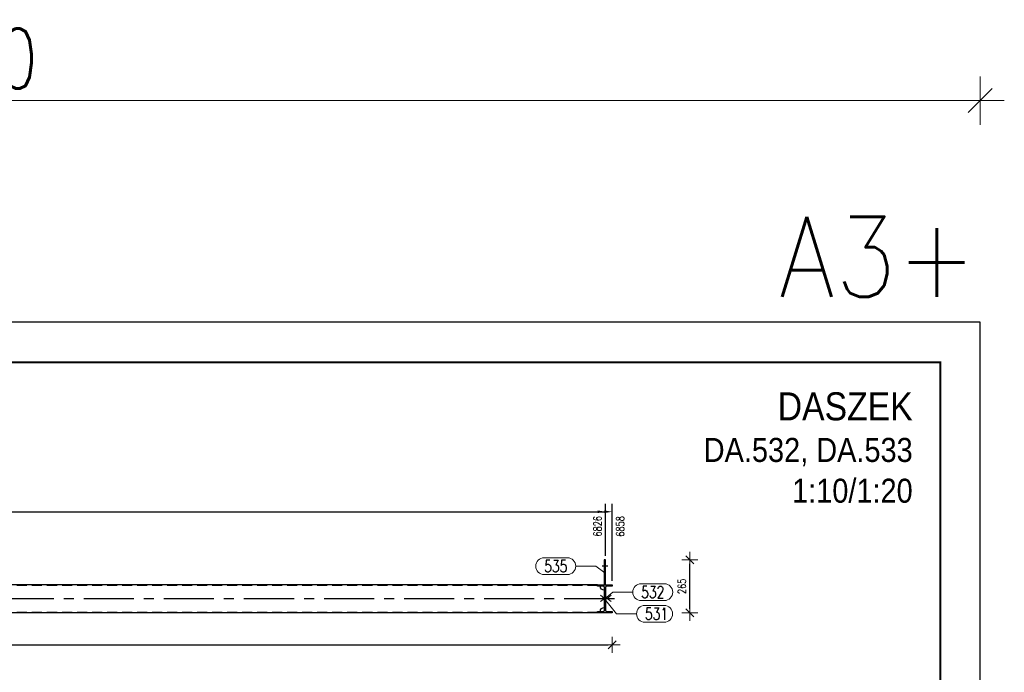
# Model space of a CAD drawing. Header units: millimetres. Extents: x -865 to -353, y 11941 to 12314.
# Tile 9 of 9: x -599 to -353, y 12150 to 12313. Entities that reach past the tile are written whole.
import ezdxf
from ezdxf.enums import TextEntityAlignment as Align

# ---------------------------------------------------------------- set-up
doc = ezdxf.new("R2010")
doc.units = ezdxf.units.MM
doc.header["$LTSCALE"] = 10
doc.linetypes.add('HIDDEN', pattern=[0.375, 0.25, -0.125])
doc.linetypes.add('MITTE', pattern=[2, 1.25, -0.25, 0.25, -0.25])
doc.layers.get('Defpoints').update_dxf_attribs({"color": 1})
doc.layers.add('_FORMATKA', color=8, linetype='Continuous', plot=False)
for name, color, linetype, lineweight in [('_RAMKA', 7, 'Continuous', 35), ('PS_Bolt', 4, 'Continuous', 13), ('PS_DIM', 4, 'Continuous', 13), ('PS_Hidden', 2, 'HIDDEN', 9), ('PS_Pos', 1, 'Continuous', 15), ('PS_Shape', 161, 'Continuous', 30), ('PS_SOLID', 7, 'Continuous', 30), ('PS_TEXT', 3, 'Continuous', 18)]:
    doc.layers.add(name, color=color, linetype=linetype, lineweight=lineweight)
doc.layers.add('PS_Mid', color=5, linetype='MITTE')
doc.styles.add('ARIAL', font='arial.ttf')
doc.styles.add('gil', font='txt', dxfattribs={"width": 0.9})
doc.styles.add('simplex', font='simplex.shx', dxfattribs={"width": 0.75})
doc.dimstyles.new('1_10_PRZ', dxfattribs={"dimtxt": 2, "dimasz": 1, "dimexe": 2, "dimexo": 5, "dimgap": 1, "dimtad": 1, "dimdec": 0, "dimlfac": 10, "dimtxsty": 'simplex', "dimblk": 'dimznak', "dimcen": 2, "dimse1": 1, "dimse2": 1, "dimclrt": 3, "dimadec": 1, "dimazin": 0, "dimtfac": 1, "dimtdec": 0, "dimtix": 1, "dimtmove": 2, "dimatfit": 3, "dimldrblk": 'dim-grot', "dimfxl": 1, "dimarcsym": 0})
doc.dimstyles.new('1_20_GŁ_DS1-LS20', dxfattribs={"dimtxt": 2, "dimasz": 2, "dimexe": 2, "dimexo": 1, "dimgap": 1, "dimtad": 1, "dimjust": 4, "dimdec": 0, "dimlfac": 20, "dimtxsty": 'simplex', "dimblk1": 'NONE', "dimsah": 1, "dimcen": 2, "dimclrd": 256, "dimclre": 256, "dimclrt": 4, "dimadec": 1, "dimazin": 0, "dimtfac": 1, "dimtdec": 0, "dimtmove": 2, "dimatfit": 3, "dimfxl": 1, "dimarcsym": 0})
doc.dimstyles.new('1_20_PRZ', dxfattribs={"dimtxt": 2, "dimasz": 1, "dimexe": 2, "dimexo": 5, "dimgap": 1, "dimtad": 1, "dimdec": 0, "dimlfac": 20, "dimtxsty": 'simplex', "dimblk": 'dimznak', "dimcen": 2, "dimse1": 1, "dimse2": 1, "dimclrd": 256, "dimclrt": 4, "dimadec": 1, "dimazin": 0, "dimtfac": 1, "dimtdec": 0, "dimtix": 1, "dimtmove": 2, "dimatfit": 3, "dimldrblk": 'dim-grot', "dimfxl": 1, "dimarcsym": 0})

# ---------------------------------------------------------------- blocks, each defined once
blk = doc.blocks.new('*D56')
at = {"layer": 'Defpoints', "color": 0, "transparency": 16777216}
for p in [(-452.4, 12190.54), (-452.4, 12178.54), (-793.69, 12172.29)]:
    blk.add_point(p, dxfattribs=at)
at = {"layer": 'PS_DIM', "lineweight": -2, "transparency": 16777216}
for p, q in [((-793.69, 12173.29), (-793.69, 12192.54)), ((-452.4, 12179.54), (-452.4, 12192.54)), ((-793.69, 12190.54), (-454.4, 12190.54))]:
    blk.add_line(p, q, dxfattribs=at)
at = {"layer": 'PS_DIM', "transparency": 16777216}
blk.add_solid([(-454.4, 12190.87), (-454.4, 12190.21), (-452.4, 12190.54)], dxfattribs=at)
at = {"layer": 'PS_DIM', "color": 4, "transparency": 16777216, "insert": (-454.42, 12186.91), "char_height": 2, "attachment_point": 5, "rotation": 90, "style": 'simplex'}
blk.add_mtext('6826', dxfattribs=at)
blk = doc.blocks.new('_None')
blk = doc.blocks.new('*D57')
at = {"layer": 'Defpoints', "color": 0, "transparency": 16777216}
for p in [(-450.77, 12190.54), (-793.69, 12172.29), (-450.77, 12172.29)]:
    blk.add_point(p, dxfattribs=at)
at = {"layer": 'PS_DIM', "lineweight": -2, "transparency": 16777216}
for p, q in [((-793.69, 12173.29), (-793.69, 12192.54)), ((-450.77, 12173.29), (-450.77, 12192.54)), ((-793.69, 12190.54), (-452.77, 12190.54))]:
    blk.add_line(p, q, dxfattribs=at)
at = {"layer": 'PS_DIM', "transparency": 16777216}
blk.add_solid([(-452.77, 12190.87), (-452.77, 12190.21), (-450.77, 12190.54)], dxfattribs=at)
at = {"layer": 'PS_DIM', "color": 4, "transparency": 16777216, "insert": (-448.75, 12186.88), "char_height": 2, "attachment_point": 5, "rotation": 90, "style": 'simplex'}
blk.add_mtext('6858', dxfattribs=at)
blk = doc.blocks.new('dimznak')
at = {"color": 0}
for points in [[(0, 2), (0, -2)], [(-2, 0), (2, 0)]]:
    blk.add_lwpolyline(points, dxfattribs=at)
at = {"color": 2}
blk.add_lwpolyline([(1, 1), (-1, -1)], dxfattribs=at)
blk = doc.blocks.new('*D58')
at = {"layer": 'Defpoints', "color": 0, "transparency": 16777216}
for p in [(-793.69, 12165.29), (-450.77, 12165.29), (-450.77, 12157.29)]:
    blk.add_point(p, dxfattribs=at)
at = {"layer": 'PS_DIM', "lineweight": -2, "transparency": 16777216}
blk.add_line((-792.69, 12157.29), (-451.77, 12157.29), dxfattribs=at)
at = {"layer": 'PS_DIM', "lineweight": -2, "transparency": 16777216, "rotation": 180}
blk.add_blockref('dimznak', (-793.69, 12157.29), dxfattribs=at)
at = {"layer": 'PS_DIM', "lineweight": -2, "transparency": 16777216}
blk.add_blockref('dimznak', (-450.77, 12157.29), dxfattribs=at)
at = {"layer": 'PS_DIM', "color": 4, "transparency": 16777216, "insert": (-622.23, 12159.29), "char_height": 2, "attachment_point": 5, "style": 'simplex'}
blk.add_mtext('6858', dxfattribs=at)
blk = doc.blocks.new('dim-grot')
blk.add_hatch(color=256).paths.add_polyline_path([(0, 0), (-2, 0.5), (-2, -0.5)])
blk.add_lwpolyline([(0, 0), (-2, 0.5), (-2, -0.5), (0, 0)])
blk = doc.blocks.new('*D59')
at = {"layer": 'Defpoints', "color": 0, "transparency": 16777216}
for p in [(-452.4, 12178.54), (-431.36, 12178.54), (-450.77, 12165.29)]:
    blk.add_point(p, dxfattribs=at)
at = {"layer": 'PS_DIM', "lineweight": -2, "transparency": 16777216}
blk.add_line((-431.36, 12166.29), (-431.36, 12177.54), dxfattribs=at)
for p, rotation in [((-431.36, 12178.54), 90), ((-431.36, 12165.29), 270)]:
    blk.add_blockref('dimznak', p, dxfattribs=dict(at, rotation=rotation))
at = {"layer": 'PS_DIM', "color": 4, "transparency": 16777216, "insert": (-433.36, 12171.91), "char_height": 2, "attachment_point": 5, "rotation": 90, "style": 'simplex'}
blk.add_mtext('265', dxfattribs=at)
blk = doc.blocks.new('*D18')
at = {"color": 252, "lineweight": -2, "transparency": 16777216}
blk.add_line((-497, 352.33), (-3, 352.33), dxfattribs=at)
at = {"layer": 'Defpoints', "color": 0, "transparency": 16777216}
for p in [(0, 352.33), (-500, 297), (0, 297)]:
    blk.add_point(p, dxfattribs=at)
at = {"color": 252, "lineweight": -2, "transparency": 16777216, "xscale": 3, "yscale": 3, "zscale": 3, "rotation": 180}
blk.add_blockref('dimznak', (-500, 352.33), dxfattribs=at)
at = {"color": 252, "lineweight": -2, "transparency": 16777216, "xscale": 3, "yscale": 3, "zscale": 3}
blk.add_blockref('dimznak', (0, 352.33), dxfattribs=at)
at = {"color": 252, "transparency": 16777216, "insert": (-250, 362.83), "char_height": 15, "attachment_point": 5, "style": 'simplex'}
blk.add_mtext('500', dxfattribs=at)
blk = doc.blocks.new('Tytuł rysunku')
at = {"layer": 'PS_TEXT', "style": 'ARIAL', "flags": 4}
for tag, height, p in [('TYTUŁ1', 7, (-61.19, -9.34)), ('TYTUŁ2', 6, (-61.19, -19.72)), ('SKALA', 6, (-61.19, -28.72))]:
    blk.add_attdef(tag, text='', height=height, dxfattribs=at).set_placement(p, align=Align.MIDDLE_CENTER)
blk = doc.blocks.new('*X94')
at = {"color": 4, "linetype": 'Continuous'}
for p, q in [((-453.71, 12169.69), (-452.71, 12168.89)), ((-451.03, 12169.69), (-452.03, 12168.89)), ((-452.71, 12168.89), (-453.71, 12168.09)), ((-451.03, 12168.89), (-453.71, 12168.89)), ((-452.03, 12168.89), (-451.03, 12168.09))]:
    blk.add_line(p, q, dxfattribs=at)
blk = doc.blocks.new('*X101')
at = {"layer": 'PS_Hidden', "color": 2, "linetype": 'HIDDEN'}
for p, q in [((-452.4, 12177.49), (-452.8, 12177.49)), ((-452.4, 12176.59), (-452.8, 12176.59)), ((-454.42, 12172.09), (-790.04, 12172.09)), ((-452.71, 12169.44), (-452.48, 12169.44)), ((-452.71, 12168.34), (-452.48, 12168.34)), ((-454.42, 12165.49), (-790.04, 12165.49))]:
    blk.add_line(p, q, dxfattribs=at)
at = {"layer": 'PS_Mid', "color": 5, "linetype": 'MITTE'}
for p, q in [((-453.3, 12177.04), (-451.9, 12177.04)), ((-450.23, 12168.79), (-794.23, 12168.79)), ((-450.23, 12168.79), (-794.23, 12168.79)), ((-451.98, 12168.89), (-453.21, 12168.89)), ((-452.6, 12168.79), (-452.6, 12168.79))]:
    blk.add_line(p, q, dxfattribs=at)
at = {"layer": 'PS_SOLID', "color": 7, "linetype": 'Continuous'}
for p, q in [((-452.8, 12178.54), (-452.8, 12176.54)), ((-452.4, 12178.54), (-452.8, 12178.54)), ((-452.4, 12176.54), (-452.4, 12178.54)), ((-452.8, 12176.54), (-452.8, 12172.29)), ((-452.4, 12172.29), (-452.4, 12176.54)), ((-454.42, 12172.29), (-790.04, 12172.29)), ((-454.42, 12171.94), (-454.42, 12172.29)), ((-454.42, 12172.29), (-450.77, 12172.29)), ((-454.42, 12171.94), (-454.42, 12172.29)), ((-453.73, 12171.94), (-454.42, 12171.94)), ((-453.06, 12171.94), (-454.42, 12171.94)), ((-450.77, 12171.94), (-452.13, 12171.94)), ((-450.77, 12172.29), (-450.77, 12171.94)), ((-452.73, 12170.94), (-452.73, 12166.64)), ((-452.71, 12165.98), (-452.71, 12171.59)), ((-452.48, 12171.59), (-452.48, 12165.98)), ((-454.42, 12165.29), (-790.04, 12165.29)), ((-454.42, 12165.29), (-454.42, 12165.64)), ((-454.42, 12165.64), (-453.73, 12165.64)), ((-454.42, 12165.63), (-453.06, 12165.63)), ((-454.42, 12165.29), (-454.42, 12165.63)), ((-450.77, 12165.29), (-454.42, 12165.29)), ((-452.13, 12165.63), (-450.77, 12165.63)), ((-450.77, 12165.63), (-450.77, 12165.29))]:
    blk.add_line(p, q, dxfattribs=at)
at = {"layer": 'PS_SOLID', "extrusion": (0, 0, -1)}
for centre, start, end in [((452.73, 12171.94), 270, 0), ((452.73, 12165.64), 0, 90)]:
    blk.add_arc(centre, 1, start, end, dxfattribs=at)
at = {"layer": 'PS_SOLID'}
for centre, start, end in [((-453.06, 12171.59), 0, 90), ((-452.13, 12171.59), 90, 180), ((-453.06, 12165.98), 270, 0), ((-452.13, 12165.98), 180, 270)]:
    blk.add_arc(centre, 0.35, start, end, dxfattribs=at)
blk = doc.blocks.new('*X106')
at = {"color": 1}
for p, q in [((-452.66, 12168.79), (-449.7, 12165.07)), ((-442.6, 12167.17), (-437.77, 12167.17)), ((-449.7, 12165.07), (-444.7, 12165.07)), ((-442.6, 12162.97), (-437.77, 12162.97))]:
    blk.add_line(p, q, dxfattribs=at)
for centre, start, end in [((-442.6, 12165.07), 90, 270), ((-437.77, 12165.07), 270, 90)]:
    blk.add_arc(centre, 2.1, start, end, dxfattribs=at)
at = {"color": 30, "style": 'simplex', "width": 0.75}
blk.add_text('531', height=3, dxfattribs=at).set_placement((-442.6, 12163.57))
blk = doc.blocks.new('*X107')
at = {"color": 1}
for p, q in [((-443.54, 12172.57), (-437.75, 12172.57)), ((-452.6, 12168.79), (-450.64, 12170.47)), ((-450.64, 12170.47), (-445.64, 12170.47)), ((-443.54, 12168.37), (-437.75, 12168.37))]:
    blk.add_line(p, q, dxfattribs=at)
for centre, start, end in [((-443.54, 12170.47), 90, 270), ((-437.75, 12170.47), 270, 90)]:
    blk.add_arc(centre, 2.1, start, end, dxfattribs=at)
at = {"color": 30, "style": 'simplex', "width": 0.75}
blk.add_text('532', height=3, dxfattribs=at).set_placement((-443.54, 12168.97))
blk = doc.blocks.new('*X108')
at = {"color": 1}
for p, q in [((-467.75, 12179.04), (-461.97, 12179.04)), ((-459.87, 12176.94), (-454.87, 12176.94)), ((-452.6, 12175.32), (-454.87, 12176.94)), ((-467.75, 12174.84), (-461.97, 12174.84))]:
    blk.add_line(p, q, dxfattribs=at)
for centre, start, end in [((-467.75, 12176.94), 90, 270), ((-461.97, 12176.94), 270, 90)]:
    blk.add_arc(centre, 2.1, start, end, dxfattribs=at)
at = {"color": 30, "style": 'simplex', "width": 0.75}
blk.add_text('535', height=3, dxfattribs=at).set_placement((-467.75, 12175.44))
blk = doc.blocks.new('*U16')
at = {"layer": '_FORMATKA', "lineweight": -3}
blk.add_lwpolyline([(-500, 0), (0, 0), (0, 297), (-500, 297)], close=True, dxfattribs=at)
at = {"layer": '_RAMKA', "lineweight": -3, "const_width": 0.5}
blk.add_lwpolyline([(-470, 10), (-10, 10), (-10, 287), (-470, 287)], close=True, dxfattribs=at)
at = {"layer": '_FORMATKA', "lineweight": -3, "style": 'simplex', "width": 0.9}
blk.add_text('A3+', height=20, dxfattribs=at).set_placement((-0.86, 303.35), align=Align.RIGHT)
dim = blk.add_linear_dim(base=(0, 352.33), p1=(-500, 297), p2=(0, 297), dimstyle='1_10_PRZ', override={"dimscale": 3, "dimtxt": 5, "dimlfac": 1, "dimclrd": 252, "dimclrt": 252})
dim.commit()
dim.dimension.update_dxf_attribs({"geometry": '*D18', "text_midpoint": (-250, 362.83)})

msp = doc.modelspace()

# ---------------------------------------------------------------- block references
ref = msp.add_blockref('Tytuł rysunku', (-370.723, 12222.7))
ref.add_attrib('TYTUŁ1', 'DASZEK', dxfattribs={"layer": 'PS_TEXT', "height": 7, "style": 'gil', "width": 0.9}).set_placement((-375.723, 12213.359), align=Align.RIGHT)
ref.add_attrib('TYTUŁ2', 'DA.532, DA.533', dxfattribs={"layer": 'PS_TEXT', "height": 6, "style": 'gil', "width": 0.9}).set_placement((-375.723, 12202.977), align=Align.RIGHT)
ref.add_attrib('SKALA', '1:10/1:20', dxfattribs={"layer": 'PS_TEXT', "height": 6, "style": 'gil', "width": 0.9}).set_placement((-375.723, 12192.794), align=Align.RIGHT)
at = {"layer": 'PS_Bolt', "color": 4}
msp.add_blockref('*X94', (0, 0), dxfattribs=at)
at = {"layer": 'PS_DIM'}
msp.add_blockref('*U16', (-358.844, 11940.852), dxfattribs=at)
at = {"layer": 'PS_Pos'}
for name in ['*X108', '*X107', '*X106']:
    msp.add_blockref(name, (0, 0), dxfattribs=at)
at = {"layer": 'PS_Shape', "color": 136}
msp.add_blockref('*X101', (0, 0), dxfattribs=at)

# ---------------------------------------------------------------- dimensions: what is measured, and where the dimension line sits
at = {"layer": 'PS_DIM'}
for base, p2, picture, middle in [((-452.396, 12190.539), (-452.396, 12178.539), '*D56', (-454.416, 12186.912)), ((-450.771, 12190.539), (-450.771, 12172.289), '*D57', (-448.751, 12186.877))]:
    dim = msp.add_linear_dim(base=base, p1=(-793.686, 12172.289), p2=p2, dimstyle='1_20_GŁ_DS1-LS20', dxfattribs=at)
    dim.commit()
    dim.dimension.update_dxf_attribs({"geometry": picture, "text_midpoint": middle, "dimtype": 128, "text_rotation": 90})
dim = msp.add_linear_dim(base=(-431.365, 12178.539), p1=(-450.771, 12165.289), p2=(-452.396, 12178.539), angle=90, dimstyle='1_20_PRZ', dxfattribs=at)
dim.commit()
dim.dimension.update_dxf_attribs({"geometry": '*D59', "text_midpoint": (-433.365, 12171.914)})
dim = msp.add_linear_dim(base=(-450.771, 12157.289), p1=(-793.686, 12165.289), p2=(-450.771, 12165.289), dimstyle='1_20_PRZ', dxfattribs=at)
dim.commit()
dim.dimension.update_dxf_attribs({"geometry": '*D58', "text_midpoint": (-622.228, 12159.289)})

doc.saveas('drawing.dxf')
